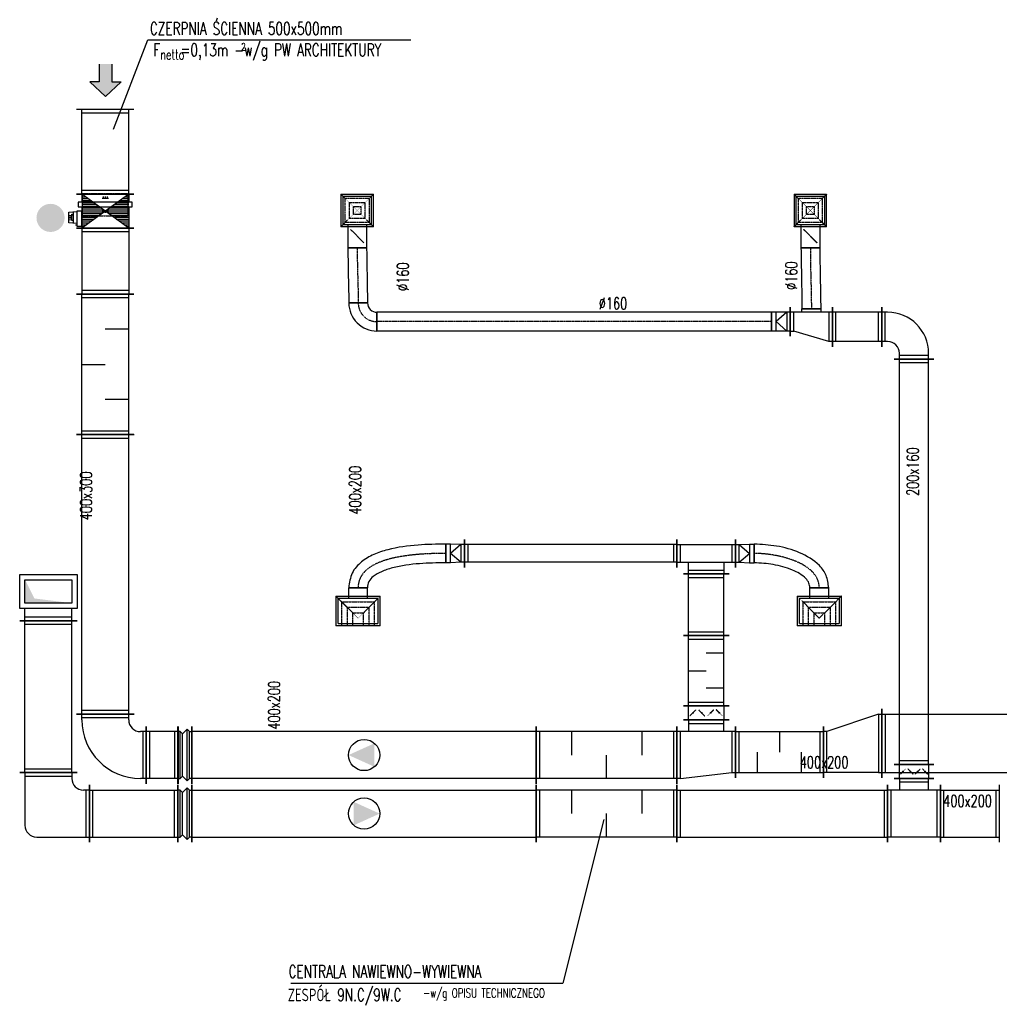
# Model space of a CAD drawing. Extents: x -7228 to 74941, y -112898 to 85621.
# Tile 191 of 256: x 20888 to 21724, y 38744 to 39585. Entities that reach past the tile are written whole.
import ezdxf

# ---------------------------------------------------------------- set-up
doc = ezdxf.new("R2010")
doc.units = 0
doc.linetypes.add('DASHDOT', pattern=[1, 0.5, -0.25, 0, -0.25])
doc.linetypes.add('DASHED', pattern=[0.75, 0.5, -0.25])
doc.layers.get('0').update_dxf_attribs({"color": 101, "linetype": 'CONTINUOUS'})
for name, color, linetype in [('BB-went-opis', 8, 'CONTINUOUS'), ('E35', 6, 'CONTINUOUS'), ('FLUID-N.7C', 7, 'CONTINUOUS'), ('FLUID-N7C', 7, 'CONTINUOUS'), ('FLUID-N7C-SYM', 7, 'CONTINUOUS'), ('FLUID-W.7C', 7, 'CONTINUOUS'), ('FLUID-W7C', 7, 'CONTINUOUS'), ('FLUID-W7C-SYM', 7, 'CONTINUOUS'), ('m-went-klapy', 2, 'CONTINUOUS'), ('m-went-nawiew', 152, 'CONTINUOUS'), ('m-went-odnośniki', 255, 'CONTINUOUS'), ('m-went-opis', 86, 'CONTINUOUS')]:
    doc.layers.add(name, color=color, linetype=linetype)
doc.styles.add('tab-bud$0$ROMANS', font='romans', dxfattribs={"width": 0.7})
doc.linetypes.add('ZIGZAG', pattern='A,0.00254,-5.08,[131,ltypeshp.shx,S=5.08,R=0,X=-5.08,Y=0],-10.16,[131,ltypeshp.shx,S=5.08,R=180,X=5.08,Y=0],-5.08', length=20.32254)

# ---------------------------------------------------------------- blocks, each defined once
blk = doc.blocks.new('*U7156')
at = {"color": 1, "linetype": 'Continuous', "lineweight": -2}
for p, q in [((-600, -245), (-600, 245)), ((600, 245), (600, -245))]:
    blk.add_line(p, q, dxfattribs=at)
at = {"color": 0, "linetype": 'ByBlock', "lineweight": -2}
for p, q in [((-600, 200), (600, 200)), ((-600, -200), (600, -200))]:
    blk.add_line(p, q, dxfattribs=at)
at = {"color": 4, "linetype": 'Continuous'}
for p, q in [((-570, -200), (-570, 200)), ((0, 200), (0, 0)), ((570, 200), (570, -200)), ((-300, -200), (-300, 0)), ((300, -200), (300, 0))]:
    blk.add_line(p, q, dxfattribs=at)
blk = doc.blocks.new('*U7621')
at = {"color": 1, "linetype": 'Continuous', "lineweight": -2}
for p, q in [((-250, -245), (-250, 195)), ((250, 245), (250, -245)), ((195, -300), (-195, -300))]:
    blk.add_line(p, q, dxfattribs=at)
at = {"color": 0, "linetype": 'ByBlock', "lineweight": -2}
for p, q in [((220, 200), (-220, 150)), ((220, 200), (250, 200)), ((-220, 150), (-250, 150)), ((-250, -200), (250, -200)), ((-150, -200), (-150, -300)), ((150, -300), (150, -200))]:
    blk.add_line(p, q, dxfattribs=at)
at = {"color": 4, "linetype": 'Continuous'}
for p, q in [((220, 200), (220, -200)), ((-220, -200), (-220, 150)), ((150, -270), (-150, -270))]:
    blk.add_line(p, q, dxfattribs=at)
blk = doc.blocks.new('*U7614')
at = {"color": 1, "linetype": 'Continuous', "lineweight": -2}
for p, q in [((-60, -195), (-60, 195)), ((60, 195), (60, -195))]:
    blk.add_line(p, q, dxfattribs=at)
at = {"color": 0, "linetype": 'ByBlock', "lineweight": -2}
for p, q in [((-60, 150), (60, 150)), ((60, -150), (-60, -150))]:
    blk.add_line(p, q, dxfattribs=at)
at = {"color": 4, "linetype": 'DASHED'}
for p, q in [((0, 112.5), (-26.5, 139)), ((0, 112.5), (26.5, 86)), ((0, 37.5), (-26.5, 11)), ((0, 37.5), (26.5, 64)), ((0, -37.5), (-26.5, -11)), ((0, -37.5), (26.5, -64)), ((0, -112.5), (-26.5, -139)), ((0, -112.5), (26.5, -86))]:
    blk.add_line(p, q, dxfattribs=at)
at = {"color": 4, "linetype": 'Continuous'}
for points in [[(-4, 112.5, 8, 8, 1), (4, 112.5, 8, 8, 1)], [(-4, 37.5, 8, 8, 1), (4, 37.5, 8, 8, 1)], [(-4, -37.5, 8, 8, 1), (4, -37.5, 8, 8, 1)], [(-4, -112.5, 8, 8, 1), (4, -112.5, 8, 8, 1)]]:
    blk.add_lwpolyline(points, format="xyseb", close=True, dxfattribs=at)
blk = doc.blocks.new('*U7616')
at = {"color": 1, "linetype": 'Continuous', "lineweight": -2}
for p, q in [((-250, -120), (-250, 120)), ((250, 120), (250, -120)), ((195, -175), (-195, -175))]:
    blk.add_line(p, q, dxfattribs=at)
at = {"color": 0, "linetype": 'ByBlock', "lineweight": -2}
for p, q in [((-250, 75), (250, 75)), ((-250, -75), (250, -75)), ((-150, -175), (-150, -75)), ((150, -75), (150, -175))]:
    blk.add_line(p, q, dxfattribs=at)
at = {"color": 4, "linetype": 'Continuous'}
for p, q in [((-220, -75), (-220, 75)), ((220, 75), (220, -75)), ((150, -145), (-150, -145))]:
    blk.add_line(p, q, dxfattribs=at)
blk = doc.blocks.new('*U7157')
at = {"color": 1, "linetype": 'Continuous', "lineweight": -2}
for p, q in [((-906.5, -120), (-906.5, 120)), ((906.5, 120), (906.5, -120))]:
    blk.add_line(p, q, dxfattribs=at)
at = {"color": 0, "linetype": 'ByBlock', "lineweight": -2}
for p, q in [((-906.5, 75), (906.5, 75)), ((-906.5, -75), (906.5, -75))]:
    blk.add_line(p, q, dxfattribs=at)
at = {"color": 4, "linetype": 'Continuous'}
for p, q in [((-876.5, -75), (-876.5, 75)), ((876.5, 75), (876.5, -75))]:
    blk.add_line(p, q, dxfattribs=at)
blk = doc.blocks.new('*U7158')
at = {"color": 1, "linetype": 'Continuous', "lineweight": -2}
for p, q in [((-80, -120), (-80, 120)), ((80, 80), (80, -80))]:
    blk.add_line(p, q, dxfattribs=at)
at = {"color": 0, "linetype": 'ByBlock', "lineweight": -2}
for p, q in [((-80, 75), (-50, 75)), ((-50, 75), (40, 80)), ((40, 80), (80, 80)), ((-80, -75), (-50, -75)), ((-50, -75), (40, -80)), ((40, -80), (80, -80))]:
    blk.add_line(p, q, dxfattribs=at)
at = {"color": 4, "linetype": 'Continuous'}
for p, q in [((-50, -75), (-50, 75)), ((-50, 75), (40, 0)), ((-50, -75), (40, 0)), ((40, 80), (40, -80))]:
    blk.add_line(p, q, dxfattribs=at)
blk = doc.blocks.new('*U7159')
at = {"color": 1, "linetype": 'Continuous', "lineweight": -2}
for p, q in [((-80, -120), (-80, 120)), ((80, 80), (80, -80))]:
    blk.add_line(p, q, dxfattribs=at)
at = {"color": 0, "linetype": 'ByBlock', "lineweight": -2}
for p, q in [((-80, 75), (-50, 75)), ((-50, 75), (40, 80)), ((40, 80), (80, 80)), ((-80, -75), (-50, -75)), ((-50, -75), (40, -80)), ((40, -80), (80, -80))]:
    blk.add_line(p, q, dxfattribs=at)
at = {"color": 4, "linetype": 'Continuous'}
for p, q in [((-50, -75), (-50, 75)), ((-50, 75), (40, 0)), ((-50, -75), (40, 0)), ((40, 80), (40, -80))]:
    blk.add_line(p, q, dxfattribs=at)
blk = doc.blocks.new('*U7601')
at = {"color": 4, "linetype": 'Continuous'}
for p, q in [((-188.5, 126), (-188.5, -126)), ((-188.5, 126), (188.5, 126)), ((188.5, -126), (188.5, 126)), ((188.5, -126), (-188.5, -126))]:
    blk.add_line(p, q, dxfattribs=at)
at = {"color": 0, "linetype": 'ByBlock', "lineweight": -2}
for p, q in [((-170, -107.5), (-170, 107.5)), ((170, 107.5), (-170, 107.5)), ((170, 107.5), (170, -107.5)), ((-170, -107.5), (170, -107.5)), ((-80, -107.5), (-80, -197.5)), ((80, -107.5), (80, -197.5))]:
    blk.add_line(p, q, dxfattribs=at)
at = {"color": 4, "linetype": 'DASHED'}
for p, q in [((-141.375, 126), (-141.375, -78.875)), ((-94.25, 126), (-94.25, -31.75)), ((-47.125, 126), (-47.125, 15.375)), ((47.125, 15.375), (47.125, 126)), ((94.25, -31.75), (94.25, 126)), ((141.375, -78.875), (141.375, 126)), ((-188.5, -126), (0, 62.5)), ((47.125, 15.375), (-47.125, 15.375)), ((188.5, -126), (0, 62.5)), ((141.375, -78.875), (-141.375, -78.875)), ((94.25, -31.75), (-94.25, -31.75))]:
    blk.add_line(p, q, dxfattribs=at)
at = {"color": 1, "linetype": 'Continuous', "lineweight": -2}
blk.add_line((80, -197.5), (-80, -197.5), dxfattribs=at)
blk = doc.blocks.new('*U7160')
at = {"color": 1, "linetype": 'Continuous', "lineweight": -2}
for p, q in [((0, -80), (0, 80)), ((635.3, -293.8), (475.3, -293.8))]:
    blk.add_line(p, q, dxfattribs=at)
at = {"color": 1, "linetype": 'ZIGZAG', "lineweight": -2, "ltscale": 0.4}
for points in [[(635.3, -293.8), (613.2, -188.8), (555.9, -104.3), (387.2, 5.4), (189.4, 62.3), (0, 80)], [(475.3, -293.8), (466.9, -253.4), (440.2, -214.8), (325.2, -142.1), (160.9, -95.2), (0, -80)]]:
    blk.add_spline(points, degree=3, dxfattribs=at)
at = {"layer": 'FLUID-W7C-SYM', "color": 2, "linetype": 'DASHDOT', "start_tangent": (0, 1), "end_tangent": (-1, 0)}
blk.add_spline([(555.3, -293.8), (0, 0)], degree=3, dxfattribs=at)
blk = doc.blocks.new('*U7602')
at = {"color": 4, "linetype": 'Continuous'}
for p, q in [((-188.5, 126), (-188.5, -126)), ((-188.5, 126), (188.5, 126)), ((188.5, -126), (188.5, 126)), ((188.5, -126), (-188.5, -126))]:
    blk.add_line(p, q, dxfattribs=at)
at = {"color": 0, "linetype": 'ByBlock', "lineweight": -2}
for p, q in [((-170, -107.5), (-170, 107.5)), ((170, 107.5), (-170, 107.5)), ((170, 107.5), (170, -107.5)), ((-170, -107.5), (170, -107.5)), ((-80, -107.5), (-80, -197.5)), ((80, -107.5), (80, -197.5))]:
    blk.add_line(p, q, dxfattribs=at)
at = {"color": 4, "linetype": 'DASHED'}
for p, q in [((-141.375, 126), (-141.375, -78.875)), ((-94.25, 126), (-94.25, -31.75)), ((-47.125, 126), (-47.125, 15.375)), ((47.125, 15.375), (47.125, 126)), ((94.25, -31.75), (94.25, 126)), ((141.375, -78.875), (141.375, 126)), ((-188.5, -126), (0, 62.5)), ((47.125, 15.375), (-47.125, 15.375)), ((188.5, -126), (0, 62.5)), ((141.375, -78.875), (-141.375, -78.875)), ((94.25, -31.75), (-94.25, -31.75))]:
    blk.add_line(p, q, dxfattribs=at)
at = {"color": 1, "linetype": 'Continuous', "lineweight": -2}
blk.add_line((80, -197.5), (-80, -197.5), dxfattribs=at)
blk = doc.blocks.new('*U7161')
at = {"color": 1, "linetype": 'Continuous', "lineweight": -2}
for p, q in [((748.5, 373.8), (748.5, 213.8)), ((80, 0), (-80, 0))]:
    blk.add_line(p, q, dxfattribs=at)
at = {"color": 1, "linetype": 'ZIGZAG', "lineweight": -2, "ltscale": 0.4}
for points in [[(748.5, 373.8), (512.1, 365.4), (253.6, 324.9), (133.7, 283.9), (28.7, 221), (-49.9, 126.4), (-80, 0)], [(748.5, 213.8), (524.8, 205.9), (293.9, 170), (198.6, 137.6), (129.8, 97), (92.2, 52.8), (80, 0)]]:
    blk.add_spline(points, degree=3, dxfattribs=at)
at = {"layer": 'FLUID-W7C-SYM', "color": 2, "linetype": 'DASHDOT', "start_tangent": (-1, 0), "end_tangent": (0, -1)}
blk.add_spline([(748.5, 293.8), (0, 0)], degree=3, dxfattribs=at)
blk = doc.blocks.new('*U6551')
at = {"color": 5, "linetype": 'Continuous', "lineweight": -2}
for p, q in [((-600, -245), (-600, 245)), ((600, 245), (600, -245))]:
    blk.add_line(p, q, dxfattribs=at)
at = {"color": 0, "linetype": 'ByBlock', "lineweight": -2}
for p, q in [((-600, 200), (600, 200)), ((-600, -200), (600, -200))]:
    blk.add_line(p, q, dxfattribs=at)
at = {"color": 4, "linetype": 'Continuous'}
for p, q in [((-570, -200), (-570, 200)), ((0, 200), (0, 0)), ((570, 200), (570, -200)), ((-300, -200), (-300, 0)), ((300, -200), (300, 0))]:
    blk.add_line(p, q, dxfattribs=at)
blk = doc.blocks.new('*U6552')
at = {"color": 5, "linetype": 'Continuous', "lineweight": -2}
for p, q in [((-899.5, -245), (-899.5, 245)), ((899.5, 245), (899.5, -245))]:
    blk.add_line(p, q, dxfattribs=at)
at = {"color": 0, "linetype": 'ByBlock', "lineweight": -2}
for p, q in [((-899.5, 200), (899.5, 200)), ((-899.5, -200), (899.5, -200))]:
    blk.add_line(p, q, dxfattribs=at)
at = {"color": 4, "linetype": 'Continuous'}
for p, q in [((-869.5, -200), (-869.5, 200)), ((869.5, 200), (869.5, -200))]:
    blk.add_line(p, q, dxfattribs=at)
blk = doc.blocks.new('*U6553')
at = {"color": 5, "linetype": 'Continuous', "lineweight": -2}
for p, q in [((-225, -245), (-225, 245)), ((225, 245), (225, -245)), ((170, -300), (-170, -300))]:
    blk.add_line(p, q, dxfattribs=at)
at = {"color": 0, "linetype": 'ByBlock', "lineweight": -2}
for p, q in [((-225, 200), (225, 200)), ((-225, -200), (225, -200)), ((-125, -200), (-125, -300)), ((125, -300), (125, -200))]:
    blk.add_line(p, q, dxfattribs=at)
at = {"color": 4, "linetype": 'Continuous'}
for p, q in [((-195, -200), (-195, 200)), ((195, 200), (195, -200)), ((125, -270), (-125, -270))]:
    blk.add_line(p, q, dxfattribs=at)
blk = doc.blocks.new('*U6554')
at = {"color": 5, "linetype": 'Continuous', "lineweight": -2}
for p, q in [((-251.5, -245), (-251.5, 245)), ((251.5, 245), (251.5, -245))]:
    blk.add_line(p, q, dxfattribs=at)
at = {"color": 0, "linetype": 'ByBlock', "lineweight": -2}
for p, q in [((-251.5, 200), (251.5, 200)), ((-251.5, -200), (251.5, -200))]:
    blk.add_line(p, q, dxfattribs=at)
at = {"color": 4, "linetype": 'Continuous'}
for p, q in [((-221.5, -200), (-221.5, 200)), ((221.5, 200), (221.5, -200))]:
    blk.add_line(p, q, dxfattribs=at)
blk = doc.blocks.new('*U6555')
at = {"color": 5, "linetype": 'Continuous', "lineweight": -2}
for p, q in [((-60, -170), (-60, 170)), ((60, 170), (60, -170))]:
    blk.add_line(p, q, dxfattribs=at)
at = {"color": 0, "linetype": 'ByBlock', "lineweight": -2}
for p, q in [((-60, 125), (60, 125)), ((60, -125), (-60, -125))]:
    blk.add_line(p, q, dxfattribs=at)
at = {"color": 4, "linetype": 'DASHED'}
for p, q in [((0, 93.8), (-22.1, 115.8)), ((0, 93.8), (22.1, 71.7)), ((0, 31.2), (-22.1, 9.2)), ((0, 31.2), (22.1, 53.3)), ((0, -31.2), (-22.1, -9.2)), ((0, -31.2), (22.1, -53.3)), ((0, -93.8), (22.1, -71.7)), ((0, -93.8), (-22.1, -115.8))]:
    blk.add_line(p, q, dxfattribs=at)
at = {"color": 4, "linetype": 'Continuous'}
for points in [[(-4, 93.8, 8, 8, 1), (4, 93.8, 8, 8, 1)], [(-4, 31.2, 8, 8, 1), (4, 31.2, 8, 8, 1)], [(-4, -31.2, 8, 8, 1), (4, -31.2, 8, 8, 1)], [(-4, -93.8, 8, 8, 1), (4, -93.8, 8, 8, 1)]]:
    blk.add_lwpolyline(points, format="xyseb", close=True, dxfattribs=at)
blk = doc.blocks.new('*U6556')
at = {"color": 5, "linetype": 'Continuous', "lineweight": -2}
for p, q in [((-1730.5, -170), (-1730.5, 170)), ((1730.5, 170), (1730.5, -170))]:
    blk.add_line(p, q, dxfattribs=at)
at = {"color": 0, "linetype": 'ByBlock', "lineweight": -2}
for p, q in [((-1730.5, 125), (1730.5, 125)), ((-1730.5, -125), (1730.5, -125))]:
    blk.add_line(p, q, dxfattribs=at)
at = {"color": 4, "linetype": 'Continuous'}
for p, q in [((-1700.5, -125), (-1700.5, 125)), ((1700.5, 125), (1700.5, -125))]:
    blk.add_line(p, q, dxfattribs=at)
blk = doc.blocks.new('*U6557')
at = {"color": 5, "linetype": 'Continuous', "lineweight": -2}
for p, q in [((-225, -120), (-225, 220)), ((220, -225), (-120, -225))]:
    blk.add_line(p, q, dxfattribs=at)
at = {"color": 0, "linetype": 'ByBlock', "lineweight": -2}
for p, q in [((-175, 175), (-225, 175)), ((-175, -75), (-225, -75)), ((-75, -225), (-75, -175)), ((175, -225), (175, -175))]:
    blk.add_line(p, q, dxfattribs=at)
at = {"color": 4, "linetype": 'Continuous'}
for p, q in [((-195, -75), (-195, 175)), ((175, -195), (-75, -195))]:
    blk.add_line(p, q, dxfattribs=at)
at = {"color": 0, "linetype": 'ByBlock', "lineweight": -2}
for radius in [350, 100]:
    blk.add_arc((-175, -175), radius, 0, 90, dxfattribs=at)
blk = doc.blocks.new('*U6558')
at = {"color": 5, "linetype": 'Continuous', "lineweight": -2}
for p, q in [((-210.5, -170), (-210.5, 170)), ((210.5, 170), (210.5, -170))]:
    blk.add_line(p, q, dxfattribs=at)
at = {"color": 0, "linetype": 'ByBlock', "lineweight": -2}
for p, q in [((-210.5, 125), (210.5, 125)), ((-210.5, -125), (210.5, -125))]:
    blk.add_line(p, q, dxfattribs=at)
at = {"color": 4, "linetype": 'Continuous'}
for p, q in [((-180.5, -125), (-180.5, 125)), ((180.5, 125), (180.5, -125))]:
    blk.add_line(p, q, dxfattribs=at)
blk = doc.blocks.new('*U6559')
at = {"color": 5, "linetype": 'Continuous', "lineweight": -2}
for p, q in [((-180, -170), (-180, 170)), ((180, 80), (180, -170)), ((80, -155), (-80, -155))]:
    blk.add_line(p, q, dxfattribs=at)
at = {"color": 0, "linetype": 'ByBlock', "lineweight": -2}
for p, q in [((-180, 125), (-150, 125)), ((-150, 125), (150, 35)), ((180, 35), (150, 35)), ((-180, -125), (180, -125)), ((-80, -155), (-80, -125)), ((80, -125), (80, -155))]:
    blk.add_line(p, q, dxfattribs=at)
at = {"color": 4, "linetype": 'Continuous'}
for p, q in [((-150, -125), (-150, 125)), ((150, 35), (150, -125))]:
    blk.add_line(p, q, dxfattribs=at)
blk = doc.blocks.new('*U6560')
at = {"color": 5, "linetype": 'Continuous', "lineweight": -2}
for p, q in [((-80, -125), (-80, 125)), ((80, 80), (80, -80))]:
    blk.add_line(p, q, dxfattribs=at)
at = {"color": 0, "linetype": 'ByBlock', "lineweight": -2}
for p, q in [((-80, 80), (-50, 80)), ((-50, 80), (40, 80)), ((40, 80), (80, 80)), ((-80, -80), (-50, -80)), ((-50, -80), (40, -80)), ((40, -80), (80, -80))]:
    blk.add_line(p, q, dxfattribs=at)
at = {"color": 4, "linetype": 'Continuous'}
for p, q in [((-50, -80), (-50, 80)), ((-50, 80), (40, 0)), ((-50, -80), (40, 0)), ((40, 80), (40, -80))]:
    blk.add_line(p, q, dxfattribs=at)
blk = doc.blocks.new('*U6561')
at = {"color": 5, "linetype": 'Continuous', "lineweight": -2}
for p, q in [((-1684, -80), (-1684, 80)), ((1684, 80), (1684, -80))]:
    blk.add_line(p, q, dxfattribs=at)
at = {"color": 0, "linetype": 'ByBlock', "lineweight": -2}
for p, q in [((-1684, 80), (1684, 80)), ((-1684, -80), (1684, -80))]:
    blk.add_line(p, q, dxfattribs=at)
at = {"layer": 'FLUID-N7C-SYM', "color": 2, "linetype": 'DASHDOT'}
blk.add_line((-1684, 0), (1684, 0), dxfattribs=at)
blk = doc.blocks.new('*U6562')
at = {"color": 5, "linetype": 'Continuous', "lineweight": -2}
for p, q in [((120, 120), (120, -40)), ((40, -120), (-120, -120))]:
    blk.add_line(p, q, dxfattribs=at)
at = {"color": 0, "linetype": 'ByBlock', "lineweight": -2}
for radius in [240, 80]:
    blk.add_arc((120, -120), radius, 90, 180, dxfattribs=at)
at = {"layer": 'FLUID-N7C-SYM', "color": 2, "linetype": 'DASHDOT'}
blk.add_arc((120, -120), 160, 90, 180, dxfattribs=at)
blk = doc.blocks.new('*U6563')
at = {"color": 4, "linetype": 'Continuous'}
for p, q in [((-138.5, 138.5), (138.5, 138.5)), ((-138.5, 138.5), (-138.5, -138.5)), ((138.5, -138.5), (138.5, 138.5)), ((138.5, -138.5), (-138.5, -138.5))]:
    blk.add_line(p, q, dxfattribs=at)
at = {"color": 4, "linetype": 'DASHED'}
for p, q in [((-138.5, 138.5), (0, 0)), ((-103.9, 103.9), (103.9, 103.9)), ((-103.9, 103.9), (-103.9, -103.9)), ((138.5, 138.5), (0, 0)), ((103.9, -103.9), (103.9, 103.9)), ((-138.5, -138.5), (0, 0)), ((-69.2, 69.2), (69.2, 69.2)), ((-69.2, 69.2), (-69.2, -69.2)), ((-34.6, 34.6), (34.6, 34.6)), ((-34.6, 34.6), (-34.6, -34.6)), ((138.5, -138.5), (0, 0)), ((34.6, -34.6), (34.6, 34.6)), ((69.2, -69.2), (69.2, 69.2)), ((69.2, -69.2), (-69.2, -69.2)), ((34.6, -34.6), (-34.6, -34.6)), ((103.9, -103.9), (-103.9, -103.9)), ((0, -219), (-56.6, -162.4)), ((0, -219), (56.6, -275.6))]:
    blk.add_line(p, q, dxfattribs=at)
at = {"color": 0, "linetype": 'ByBlock', "lineweight": -2}
for p, q in [((-120, -120), (-120, 120)), ((120, 120), (-120, 120)), ((120, 120), (120, -120)), ((-120, -120), (120, -120)), ((-80, -120), (-80, -318)), ((80, -120), (80, -318))]:
    blk.add_line(p, q, dxfattribs=at)
at = {"color": 5, "linetype": 'Continuous', "lineweight": -2}
blk.add_line((80, -318), (-80, -318), dxfattribs=at)
at = {"color": 4, "linetype": 'Continuous'}
blk.add_lwpolyline([(-2.5, -219, 5, 5, 1), (2.5, -219, 5, 5, 1)], format="xyseb", close=True, dxfattribs=at)
blk = doc.blocks.new('*U6564')
at = {"color": 5, "linetype": 'Continuous', "lineweight": -2}
for p, q in [((-88.8, 521.2), (71.2, 521.2)), ((80, 0), (-80, 0))]:
    blk.add_line(p, q, dxfattribs=at)
at = {"color": 5, "linetype": 'ZIGZAG', "lineweight": -2, "ltscale": 0.4}
for points in [[(-88.8, 521.2), (-80, 0)], [(71.2, 521.2), (80, 0)]]:
    blk.add_spline(points, degree=3, dxfattribs=at)
at = {"layer": 'FLUID-N7C-SYM', "color": 2, "linetype": 'DASHDOT', "start_tangent": (0, -1), "end_tangent": (0, -1)}
blk.add_spline([(-8.8, 521.2), (0, 0)], degree=3, dxfattribs=at)
blk = doc.blocks.new('*U6565')
at = {"color": 4, "linetype": 'Continuous'}
for p, q in [((-138.5, 138.5), (138.5, 138.5)), ((-138.5, 138.5), (-138.5, -138.5)), ((138.5, -138.5), (138.5, 138.5)), ((138.5, -138.5), (-138.5, -138.5))]:
    blk.add_line(p, q, dxfattribs=at)
at = {"color": 4, "linetype": 'DASHED'}
for p, q in [((-138.5, 138.5), (0, 0)), ((-103.9, 103.9), (103.9, 103.9)), ((-103.9, 103.9), (-103.9, -103.9)), ((138.5, 138.5), (0, 0)), ((103.9, -103.9), (103.9, 103.9)), ((-138.5, -138.5), (0, 0)), ((-69.2, 69.2), (69.2, 69.2)), ((-69.2, 69.2), (-69.2, -69.2)), ((-34.6, 34.6), (34.6, 34.6)), ((-34.6, 34.6), (-34.6, -34.6)), ((138.5, -138.5), (0, 0)), ((34.6, -34.6), (34.6, 34.6)), ((69.2, -69.2), (69.2, 69.2)), ((69.2, -69.2), (-69.2, -69.2)), ((34.6, -34.6), (-34.6, -34.6)), ((103.9, -103.9), (-103.9, -103.9)), ((0, -219), (-56.6, -162.4)), ((0, -219), (56.6, -275.6))]:
    blk.add_line(p, q, dxfattribs=at)
at = {"color": 0, "linetype": 'ByBlock', "lineweight": -2}
for p, q in [((-120, -120), (-120, 120)), ((120, 120), (-120, 120)), ((120, 120), (120, -120)), ((-120, -120), (120, -120)), ((-80, -120), (-80, -318)), ((80, -120), (80, -318))]:
    blk.add_line(p, q, dxfattribs=at)
at = {"color": 5, "linetype": 'Continuous', "lineweight": -2}
blk.add_line((80, -318), (-80, -318), dxfattribs=at)
at = {"color": 4, "linetype": 'Continuous'}
blk.add_lwpolyline([(-2.5, -219, 5, 5, 1), (2.5, -219, 5, 5, 1)], format="xyseb", close=True, dxfattribs=at)
blk = doc.blocks.new('*U6566')
at = {"color": 5, "linetype": 'Continuous', "lineweight": -2}
for p, q in [((-88.7, 471.2), (71.3, 471.2)), ((80, 0), (-80, 0))]:
    blk.add_line(p, q, dxfattribs=at)
at = {"color": 5, "linetype": 'ZIGZAG', "lineweight": -2, "ltscale": 0.4}
for points in [[(-88.7, 471.2), (-80, 0)], [(71.3, 471.2), (80, 0)]]:
    blk.add_spline(points, degree=3, dxfattribs=at)
at = {"layer": 'FLUID-N7C-SYM', "color": 2, "linetype": 'DASHDOT', "start_tangent": (0, -1), "end_tangent": (0, -1)}
blk.add_spline([(-8.7, 471.2), (0, 0)], degree=3, dxfattribs=at)
blk = doc.blocks.new('*U7174')
at = {"color": 1, "linetype": 'Continuous', "lineweight": -2}
for p, q in [((-1470, -245), (-1470, 245)), ((1470, 245), (1470, -245))]:
    blk.add_line(p, q, dxfattribs=at)
at = {"color": 0, "linetype": 'ByBlock', "lineweight": -2}
for p, q in [((-1470, 200), (1470, 200)), ((-1470, -200), (1470, -200))]:
    blk.add_line(p, q, dxfattribs=at)
at = {"color": 4, "linetype": 'Continuous'}
blk.add_circle((0, 0), 133.3, dxfattribs=at)
blk.add_solid([(-88.2, 100), (133.3, 0), (-88.2, -100)], dxfattribs=at)
blk = doc.blocks.new('*U6590')
at = {"color": 5, "linetype": 'Continuous', "lineweight": -2}
for p, q in [((-1470, -245), (-1470, 245)), ((1470, 245), (1470, -245))]:
    blk.add_line(p, q, dxfattribs=at)
at = {"color": 0, "linetype": 'ByBlock', "lineweight": -2}
for p, q in [((-1470, 200), (1470, 200)), ((-1470, -200), (1470, -200))]:
    blk.add_line(p, q, dxfattribs=at)
at = {"color": 4, "linetype": 'Continuous'}
blk.add_circle((0, 0), 133.3, dxfattribs=at)
blk.add_solid([(-88.2, 100), (133.3, 0), (-88.2, -100)], dxfattribs=at)
blk = doc.blocks.new('*U6431')
at = {"color": 5, "linetype": 'Continuous', "lineweight": -2}
for p, q in [((-135.5, -245), (-135.5, 245)), ((135.5, 245), (135.5, -245))]:
    blk.add_line(p, q, dxfattribs=at)
at = {"color": 0, "linetype": 'ByBlock', "lineweight": -2}
for p, q in [((-135.5, 200), (135.5, 200)), ((-135.5, -200), (135.5, -200))]:
    blk.add_line(p, q, dxfattribs=at)
at = {"color": 4, "linetype": 'Continuous'}
for p, q in [((-105.5, -200), (-105.5, 200)), ((105.5, 200), (105.5, -200))]:
    blk.add_line(p, q, dxfattribs=at)
blk = doc.blocks.new('*U6432')
at = {"color": 5, "linetype": 'Continuous', "lineweight": -2}
for p, q in [((300, 295), (300, -195)), ((195, -300), (-295, -300))]:
    blk.add_line(p, q, dxfattribs=at)
at = {"color": 0, "linetype": 'ByBlock', "lineweight": -2}
for p, q in [((250, 250), (300, 250)), ((250, -150), (300, -150)), ((-250, -300), (-250, -250)), ((150, -300), (150, -250))]:
    blk.add_line(p, q, dxfattribs=at)
at = {"color": 4, "linetype": 'Continuous'}
for p, q in [((270, 250), (270, -150)), ((150, -270), (-250, -270))]:
    blk.add_line(p, q, dxfattribs=at)
at = {"color": 0, "linetype": 'ByBlock', "lineweight": -2}
for radius in [500, 100]:
    blk.add_arc((250, -250), radius, 90, 180, dxfattribs=at)
blk = doc.blocks.new('*U6433')
at = {"color": 5, "linetype": 'Continuous', "lineweight": -2}
for p, q in [((-1193, -245), (-1193, 245)), ((1193, 245), (1193, -245))]:
    blk.add_line(p, q, dxfattribs=at)
at = {"color": 0, "linetype": 'ByBlock', "lineweight": -2}
for p, q in [((-1193, 200), (1193, 200)), ((-1193, -200), (1193, -200))]:
    blk.add_line(p, q, dxfattribs=at)
at = {"color": 4, "linetype": 'Continuous'}
for p, q in [((-1163, -200), (-1163, 200)), ((1163, 200), (1163, -200))]:
    blk.add_line(p, q, dxfattribs=at)
blk = doc.blocks.new('*U6434')
at = {"color": 5, "linetype": 'Continuous', "lineweight": -2}
for p, q in [((-600, -245), (-600, 245)), ((600, 245), (600, -245))]:
    blk.add_line(p, q, dxfattribs=at)
at = {"color": 0, "linetype": 'ByBlock', "lineweight": -2}
for p, q in [((-600, 200), (600, 200)), ((-600, -200), (600, -200))]:
    blk.add_line(p, q, dxfattribs=at)
at = {"color": 4, "linetype": 'Continuous'}
for p, q in [((-570, -200), (-570, 200)), ((0, 200), (0, 0)), ((570, 200), (570, -200)), ((-300, -200), (-300, 0)), ((300, -200), (300, 0))]:
    blk.add_line(p, q, dxfattribs=at)
blk = doc.blocks.new('*U6435')
at = {"color": 5, "linetype": 'Continuous', "lineweight": -2}
for p, q in [((-362.5, -245), (-362.5, 245)), ((362.5, 245), (362.5, -245))]:
    blk.add_line(p, q, dxfattribs=at)
at = {"color": 0, "linetype": 'ByBlock', "lineweight": -2}
for p, q in [((-362.5, 200), (362.5, 200)), ((-362.5, -200), (362.5, -200))]:
    blk.add_line(p, q, dxfattribs=at)
at = {"color": 4, "linetype": 'Continuous'}
for p, q in [((-332.5, -200), (-332.5, 200)), ((332.5, 200), (332.5, -200))]:
    blk.add_line(p, q, dxfattribs=at)
blk = doc.blocks.new('*U6436')
at = {"linetype": 'Continuous'}
h = blk.add_hatch(dxfattribs=at)
h.set_pattern_fill('LINE', color=4, scale=5, angle=90, style=0)
h.paths.add_polyline_path([(-145, -200), (145, -200), (-145, 200), (145, 200)])
at = {"color": 4, "linetype": 'DASHED'}
for p, q in [((40.5, 195.5), (-150.5, 195.5)), ((-150.5, -195.5), (-150.5, 195.5)), ((40.5, -195.5), (40.5, 195.5)), ((40.5, -195.5), (-150.5, -195.5))]:
    blk.add_line(p, q, dxfattribs=at)
at = {"color": 5, "linetype": 'Continuous', "lineweight": -2}
for p, q in [((-145, -245), (-145, 245)), ((145, 245), (145, -245)), ((-110, 18), (-126.028, 18)), ((-110, 1), (-126.028, 1)), ((-110, 18), (-114.916, 22.916)), ((-110, 18), (-114.916, 13.084)), ((-110, 1), (-114.916, 5.916)), ((-110, 1), (-114.916, -3.916)), ((-110, -26.5), (-110, 26.776)), ((0, 26.5), (0, -26.776)), ((0, 16), (4.916, 20.916)), ((0, 16), (16.028, 16)), ((0, 16), (4.916, 11.084)), ((0, -1), (4.916, 3.916)), ((-110, -16), (-126.028, -16)), ((-110, -16), (-114.916, -11.084)), ((-110, -16), (-114.916, -20.916)), ((0, -1), (16.028, -1)), ((0, -1), (4.916, -5.916)), ((0, -18), (4.916, -13.084)), ((0, -18), (16.028, -18)), ((0, -18), (4.916, -22.916))]:
    blk.add_line(p, q, dxfattribs=at)
at = {"color": 4, "linetype": 'Continuous'}
for p, q in [((-145, 200), (145, -200)), ((145, 200), (-145, -200)), ((127.5, -200), (1.5, -200)), ((1.5, -200), (1.5, -243)), ((1.5, -243), (127.5, -243)), ((10.5, -310), (4.5, -243)), ((105.5, -243), (99.5, -310)), ((117.5, -252), (117.5, -243)), ((119.5, -252), (117.5, -252)), ((119.5, -243), (119.5, -252)), ((127.5, -243), (127.5, -200)), ((103.082, -270), (6.918, -270)), ((99.5, -310), (10.5, -310)), ((25.079, -285.5), (25.079, -282.5)), ((25.079, -282.5), (31, -282.5)), ((79, -285.5), (25.079, -285.5)), ((31, -282.5), (31, -270)), ((34.979, -310), (38.326, -285.5)), ((48.5, -302), (48.5, -285.5)), ((61.5, -302), (48.5, -302)), ((61.5, -285.5), (61.5, -302)), ((75.021, -310), (71.674, -285.5)), ((79, -270), (79, -285.5))]:
    blk.add_line(p, q, dxfattribs=at)
at = {"color": 0, "linetype": 'ByBlock', "lineweight": -2}
for p, q in [((-145, 200), (-75, 200)), ((-35, 230), (-75, 230)), ((-75, 230), (-75, -230)), ((-35, -230), (-35, 230)), ((-35, 200), (145, 200)), ((-145, -200), (-75, -200)), ((-75, -230), (-35, -230)), ((-35, -200), (145, -200))]:
    blk.add_line(p, q, dxfattribs=at)
blk = doc.blocks.new('*U6437')
at = {"color": 5, "linetype": 'Continuous', "lineweight": -2}
for p, q in [((-282, -245), (-282, 245)), ((282, 245), (282, -245))]:
    blk.add_line(p, q, dxfattribs=at)
at = {"color": 0, "linetype": 'ByBlock', "lineweight": -2}
for p, q in [((-282, 200), (282, 200)), ((-282, -200), (282, -200))]:
    blk.add_line(p, q, dxfattribs=at)
at = {"color": 4, "linetype": 'Continuous'}
for p, q in [((-252, -200), (-252, 200)), ((252, 200), (252, -200))]:
    blk.add_line(p, q, dxfattribs=at)
blk = doc.blocks.new('*U6438')
at = {"color": 5, "linetype": 'Continuous', "lineweight": -2}
for p, q in [((-60, -245), (-60, 245)), ((60, 245), (60, -245))]:
    blk.add_line(p, q, dxfattribs=at)
at = {"color": 0, "linetype": 'ByBlock', "lineweight": -2}
for p, q in [((-60, 200), (-40, 200)), ((-40, 200), (-20, 220)), ((-40, 200), (-40, -200)), ((-20, 220), (20, 180)), ((20, 180), (40, 200)), ((60, 200), (40, 200)), ((40, 200), (40, -200)), ((-40, -200), (-60, -200)), ((-20, -220), (-40, -200)), ((20, -180), (-20, -220)), ((40, -200), (20, -180)), ((40, -200), (60, -200))]:
    blk.add_line(p, q, dxfattribs=at)
at = {"color": 4, "linetype": 'Continuous'}
for p, q in [((-20, 220), (-20, -220)), ((20, 180), (20, -180))]:
    blk.add_line(p, q, dxfattribs=at)
blk = doc.blocks.new('*U6759')
at = {"color": 1, "linetype": 'Continuous', "lineweight": -2}
for p, q in [((-60, -245), (-60, 245)), ((60, 245), (60, -245))]:
    blk.add_line(p, q, dxfattribs=at)
at = {"color": 0, "linetype": 'ByBlock', "lineweight": -2}
for p, q in [((-60, 200), (-40, 200)), ((-40, 200), (-20, 220)), ((-40, 200), (-40, -200)), ((-20, 220), (20, 180)), ((20, 180), (40, 200)), ((60, 200), (40, 200)), ((40, 200), (40, -200)), ((-40, -200), (-60, -200)), ((-20, -220), (-40, -200)), ((20, -180), (-20, -220)), ((40, -200), (20, -180)), ((40, -200), (60, -200))]:
    blk.add_line(p, q, dxfattribs=at)
at = {"color": 4, "linetype": 'Continuous'}
for p, q in [((-20, 220), (-20, -220)), ((20, 180), (20, -180))]:
    blk.add_line(p, q, dxfattribs=at)
blk = doc.blocks.new('*U6760')
at = {"color": 1, "linetype": 'Continuous', "lineweight": -2}
for p, q in [((-285, -180), (-285, 310)), ((310, -285), (-180, -285))]:
    blk.add_line(p, q, dxfattribs=at)
at = {"color": 0, "linetype": 'ByBlock', "lineweight": -2}
for p, q in [((165, 265), (-285, 265)), ((265, -285), (265, 165)), ((-285, -135), (-235, -135)), ((-135, -285), (-135, -235))]:
    blk.add_line(p, q, dxfattribs=at)
at = {"color": 4, "linetype": 'Continuous'}
for p, q in [((-255, -135), (-255, 265)), ((265, -255), (-135, -255))]:
    blk.add_line(p, q, dxfattribs=at)
at = {"color": 0, "linetype": 'ByBlock', "lineweight": -2}
for centre in [(165, 165), (-235, -235)]:
    blk.add_arc(centre, 100, 0, 90, dxfattribs=at)
blk = doc.blocks.new('*U6761')
at = {"color": 1, "linetype": 'Continuous', "lineweight": -2}
for p, q in [((-377, -245), (-377, 245)), ((377, 245), (377, -245))]:
    blk.add_line(p, q, dxfattribs=at)
at = {"color": 0, "linetype": 'ByBlock', "lineweight": -2}
for p, q in [((-377, 200), (377, 200)), ((-377, -200), (377, -200))]:
    blk.add_line(p, q, dxfattribs=at)
at = {"color": 4, "linetype": 'Continuous'}
for p, q in [((-347, -200), (-347, 200)), ((347, 200), (347, -200))]:
    blk.add_line(p, q, dxfattribs=at)
blk = doc.blocks.new('*U6762')
at = {"color": 1, "linetype": 'Continuous', "lineweight": -2}
for p, q in [((-648.5, -245), (-648.5, 245)), ((648.5, 245), (648.5, -245))]:
    blk.add_line(p, q, dxfattribs=at)
at = {"color": 0, "linetype": 'ByBlock', "lineweight": -2}
for p, q in [((-648.5, 200), (648.5, 200)), ((-648.5, -200), (648.5, -200))]:
    blk.add_line(p, q, dxfattribs=at)
at = {"color": 4, "linetype": 'Continuous'}
for p, q in [((-618.5, -200), (-618.5, 200)), ((618.5, 200), (618.5, -200))]:
    blk.add_line(p, q, dxfattribs=at)
blk = doc.blocks.new('*U6763')
at = {"color": 1, "linetype": 'Continuous', "lineweight": -2}
blk.add_line((-185, -245), (-185, 245), dxfattribs=at)
at = {"color": 0, "linetype": 'ByBlock', "lineweight": -2}
for p, q in [((-185, 200), (-80, 200)), ((-35, -200), (-35, 200)), ((-35, 200), (165, 200)), ((165, 200), (165, -200)), ((-185, -200), (-80, -200)), ((165, -200), (-35, -200))]:
    blk.add_line(p, q, dxfattribs=at)
at = {"color": 4, "linetype": 'Continuous'}
for p, q in [((-155, -200), (-155, 200)), ((-80, -245), (-80, 245)), ((-80, 245), (210, 245)), ((210, 245), (210, -245)), ((210, -245), (-80, -245))]:
    blk.add_line(p, q, dxfattribs=at)
at = {"color": 0, "linetype": 'ByBlock'}
blk.add_solid([(-35, 200), (165, 200), (-35, -200), (5, 120)], dxfattribs=at)
blk = doc.blocks.new('*U7615')
at = {"color": 1, "linetype": 'Continuous', "lineweight": -2}
for p, q in [((-263.5, -195), (-263.5, 195)), ((263.5, 195), (263.5, -195))]:
    blk.add_line(p, q, dxfattribs=at)
at = {"color": 0, "linetype": 'ByBlock', "lineweight": -2}
for p, q in [((-263.5, 150), (263.5, 150)), ((-263.5, -150), (263.5, -150))]:
    blk.add_line(p, q, dxfattribs=at)
at = {"color": 4, "linetype": 'Continuous'}
for p, q in [((-233.5, -150), (-233.5, 150)), ((233.5, 150), (233.5, -150))]:
    blk.add_line(p, q, dxfattribs=at)
blk = doc.blocks.new('*U7618')
at = {"color": 1, "linetype": 'Continuous', "lineweight": -2}
for p, q in [((-750, -295), (-750, 295)), ((750, 295), (750, -295))]:
    blk.add_line(p, q, dxfattribs=at)
at = {"color": 0, "linetype": 'ByBlock', "lineweight": -2}
for p, q in [((-750, 250), (750, 250)), ((-750, -250), (750, -250))]:
    blk.add_line(p, q, dxfattribs=at)
at = {"color": 4, "linetype": 'Continuous'}
for p, q in [((-720, -250), (-720, 250)), ((720, 250), (720, -250))]:
    blk.add_line(p, q, dxfattribs=at)
blk = doc.blocks.new('*U7617')
at = {"color": 1, "linetype": 'Continuous', "lineweight": -2}
for p, q in [((-250, -295), (-250, 295)), ((250, 295), (250, -145))]:
    blk.add_line(p, q, dxfattribs=at)
at = {"color": 0, "linetype": 'ByBlock', "lineweight": -2}
for p, q in [((-220, 250), (-250, 250)), ((-220, 250), (220, 250)), ((220, 250), (250, 250)), ((-220, -250), (220, -100)), ((220, -100), (250, -100)), ((-220, -250), (-250, -250))]:
    blk.add_line(p, q, dxfattribs=at)
at = {"color": 4, "linetype": 'Continuous'}
for p, q in [((-220, -250), (-220, 250)), ((220, 250), (220, -100))]:
    blk.add_line(p, q, dxfattribs=at)
blk = doc.blocks.new('*U7620')
at = {"color": 1, "linetype": 'Continuous', "lineweight": -2}
for p, q in [((-375, -220), (-375, 220)), ((375, 220), (375, -220))]:
    blk.add_line(p, q, dxfattribs=at)
at = {"color": 0, "linetype": 'ByBlock', "lineweight": -2}
for p, q in [((-375, 175), (375, 175)), ((-375, -175), (375, -175))]:
    blk.add_line(p, q, dxfattribs=at)
at = {"color": 4, "linetype": 'Continuous'}
for p, q in [((-345, -175), (-345, 175)), ((0, 175), (0, 0)), ((345, 175), (345, -175)), ((-187.5, -175), (-187.5, 0)), ((187.5, -175), (187.5, 0))]:
    blk.add_line(p, q, dxfattribs=at)
blk = doc.blocks.new('*U7613')
at = {"color": 1, "linetype": 'Continuous', "lineweight": -2}
for p, q in [((-300, -195), (-300, 195)), ((300, 195), (300, -195))]:
    blk.add_line(p, q, dxfattribs=at)
at = {"color": 0, "linetype": 'ByBlock', "lineweight": -2}
for p, q in [((-300, 150), (300, 150)), ((-300, -150), (300, -150))]:
    blk.add_line(p, q, dxfattribs=at)
at = {"color": 4, "linetype": 'Continuous'}
for p, q in [((-270, -150), (-270, 150)), ((0, 150), (0, 0)), ((270, 150), (270, -150)), ((-150, -150), (-150, 0)), ((150, -150), (150, 0))]:
    blk.add_line(p, q, dxfattribs=at)
blk = doc.blocks.new('A$C38133200')
at = {"layer": 'm-went-klapy', "ltscale": 2}
blk.add_hatch(color=256, dxfattribs=at).paths.add_polyline_path([(-12.02, 0, 1), (12.02, 0, 1)])
blk = doc.blocks.new('A$C178657CD')
at = {"layer": 'BB-went-opis'}
blk.add_blockref('A$C38133200', (-0.67, 0.34), dxfattribs=at)
blk = doc.blocks.new('A$C57440DA0')
at = {"layer": 'm-went-nawiew'}
blk.add_hatch(color=256, dxfattribs=at).paths.add_polyline_path([(2717.62, -169.69), (2706.94, -169.69), (2706.94, -184.81), (2698.92, -184.81), (2712.28, -197.27), (2725.64, -184.81), (2717.62, -184.81)])
for p, q in [((2706.94, -169.69), (2706.94, -184.81)), ((2717.62, -169.69), (2717.62, -184.81)), ((2698.92, -184.81), (2712.28, -197.27)), ((2706.94, -184.81), (2698.92, -184.81)), ((2725.64, -184.81), (2712.28, -197.27)), ((2717.62, -184.81), (2725.64, -184.81))]:
    blk.add_line(p, q, dxfattribs=at)
at = {"layer": 'm-went-odnośniki'}
for p, q in [((2719.18, -225.09), (2748.44, -148.83)), ((2748.44, -148.83), (2972.86, -148.83)), ((3137.5, -814.7), (3102.6, -954.43)), ((2870.46, -954.43), (3102.6, -954.43))]:
    blk.add_line(p, q, dxfattribs=at)
blk.add_blockref('A$C178657CD', (2666.05, -301.32, -3630))
at = {"layer": 'FLUID-N.7C', "color": 5, "linetype": 'Continuous'}
for name, p, xscale, yscale, zscale, rotation in [('*U6435', (2712.05, -244.43), 0.1, 0.1, 0.1, 89.99999999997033), ('*U6436', (2712.05, -295.18), 0.1, 0.1, 0.1, 269.9999999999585), ('*U6437', (2712.05, -337.88), 0.1, 0.1, 0.1, 269.9999999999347), ('*U6434', (2712.05, -426.08), 0.1, 0.1, 0.1, 89.99999999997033), ('*U6433', (2712.09, -605.38), 0.1, 0.1, 0.1, 89.99999999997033), ('*U6432', (2717.09, -754.68, -3630), 0.1000000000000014, 0.1000000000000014, 0.09999999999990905, 89.99999999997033), ('*U6431', (2760.64, -759.68, -3630), 0.1, 0.1000000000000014, 0.09999999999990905, 179.9999999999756), ('*U6438', (2779.99, -759.68, -3630), 0.1, 0.1000000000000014, 0.09999999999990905, 179.9999999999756)]:
    blk.add_blockref(name, p, dxfattribs=dict(at, xscale=xscale, yscale=yscale, zscale=zscale, rotation=rotation))
at = {"layer": 'FLUID-N7C', "color": 5, "linetype": 'Continuous', "zscale": 0.1}
for name, p, xscale, yscale in [('*U6565', (2927.07, -294.66), 0.1000000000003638, 0.1000000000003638), ('*U6563', (3313.86, -294.66), 0.1000000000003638, 0.1000000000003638), ('*U6566', (2927.94, -373.58), 0.1, 0.1), ('*U6564', (3314.74, -378.58), 0.1, 0.1), ('*U6557', (3397.35, -399.08), 0.1, 0.1), ('*U6554', (3450, -809.68), 0.1, 0.1)]:
    blk.add_blockref(name, p, dxfattribs=dict(at, xscale=xscale, yscale=yscale))
at = {"layer": 'FLUID-N7C', "color": 5, "linetype": 'Continuous'}
for name, p, xscale, yscale, zscale, rotation in [('*U6562', (2931.94, -385.58), 0.1, 0.1, 0.1, 89.99999999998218), ('*U6560', (3288.74, -389.58), 0.1, 0.1, 0.1, 179.9999999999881), ('*U6559', (3314.74, -394.08), 0.09999999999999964, 0.1, 0.1, 179.9999999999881), ('*U6558', (3353.8, -394.08), 0.1, 0.1, 0.1, 179.9999999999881), ('*U6561', (3112.34, -389.58), 0.1, 0.1, 0.1, 179.9999999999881), ('*U6556', (3402.35, -594.63), 0.1, 0.1, 0.1, 90.00000000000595), ('*U6555', (3402.35, -773.68), 0.1, 0.1, 0.1, 90.00000000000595), ('*U6553', (3402.35, -809.68), 0.1, 0.1, 0.1, 180.0000000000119), ('*U6590', (2932.95, -809.68), 0.1000000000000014, 0.1, 0.09999999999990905, 359.9999999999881), ('*U6551', (3139.95, -809.68, -3630), 0.09999999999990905, 0.09999999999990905, 0.09999999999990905, 179.9999999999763), ('*U6552', (3289.9, -809.68), 0.1, 0.1, 0.1, 359.9999999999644)]:
    blk.add_blockref(name, p, dxfattribs=dict(at, xscale=xscale, yscale=yscale, zscale=zscale, rotation=rotation))
at = {"layer": 'FLUID-W.7C', "color": 1, "linetype": 'Continuous'}
for name, p, xscale, yscale, zscale, rotation in [('*U6763', (2663.53, -626.48), 0.1000000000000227, 0.1000000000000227, 0.1, 90.00000000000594), ('*U6762', (2663.53, -709.83), 0.1, 0.1, 0.1, 89.9999999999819), ('*U6760', (2670.03, -803.18), 0.09999999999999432, 0.1, 0.1, 179.9999999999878), ('*U6761', (2736.23, -809.68), 0.1, 0.1, 0.1, 359.9999999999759), ('*U6759', (2779.95, -809.68, -7260), 0.1, 0.1000000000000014, 0.1000000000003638, 179.9999999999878)]:
    blk.add_blockref(name, p, dxfattribs=dict(at, xscale=xscale, yscale=yscale, zscale=zscale, rotation=rotation))
at = {"layer": 'FLUID-W7C', "color": 1, "linetype": 'Continuous'}
for name, p, xscale, yscale, zscale in [('*U7161', (2927.84, -616.88), 0.1, 0.1, 0.1), ('*U7616', (3224.99, -587.5), 0.1, 0.1000000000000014, 0.09999999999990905), ('*U7159', (3257.99, -587.5, -3605), 0.1, 0.1000000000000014, 0.09999999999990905), ('*U7160', (3265.99, -587.5), 0.1, 0.1, 0.1), ('*U7618', (3449.99, -749.68), 0.1000000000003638, 0.1000000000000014, 0.1)]:
    blk.add_blockref(name, p, dxfattribs=dict(at, xscale=xscale, yscale=yscale, zscale=zscale))
for name, p, xscale, yscale, zscale, rotation in [('*U7158', (3010.69, -587.5, -3605), 0.1, 0.1000000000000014, 0.09999999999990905, 179.9999999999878), ('*U7157', (3109.34, -587.5, -3605), 0.1, 0.1000000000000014, 0.09999999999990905, 179.9999999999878), ('*U7615', (3224.99, -631.35), 0.1, 0.1, 0.1, 90.00000000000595), ('*U7602', (2927.84, -636.63), 0.1000000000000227, 0.1000000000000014, 0.1, 180.0000000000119), ('*U7601', (3321.52, -636.63), 0.09999999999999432, 0.1000000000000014, 0.1, 180.0000000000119), ('*U7613', (3224.99, -687.68), 0.1, 0.1, 0.1, 90.00000000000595), ('*U7614', (3224.99, -723.68), 0.1, 0.1, 0.1, 90.00000000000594), ('*U7617', (3349.99, -749.68), 0.1000000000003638, 0.1, 0.1, 179.9999999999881), ('*U7621', (3224.99, -759.68), 0.1000000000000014, 0.1, 0.1, 179.9999999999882), ('*U7174', (2932.99, -759.68), 0.1000000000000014, 0.1, 0.09999999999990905, 179.9999999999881), ('*U7156', (3139.99, -759.68), 0.09999999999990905, 0.09999999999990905, 0.09999999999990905, 179.9999999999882), ('*U7620', (3287.49, -757.18), 0.1000000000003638, 0.1, 0.1, 359.9999999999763)]:
    blk.add_blockref(name, p, dxfattribs=dict(at, xscale=xscale, yscale=yscale, zscale=zscale, rotation=rotation))
at = {"layer": 'm-went-opis', "style": 'tab-bud$0$ROMANS', "width": 0.7}
for s, height, rotation, p in [('CZERPNIA ŚCIENNA 500x500mm', 10.7572, 0, (2750.14, -144.65)), ('F   =0,13m -w/g PW ARCHITEKTURY', 10.7572, 0, (2753.19, -162.96)), ('netto', 8.606, 0, (2759.02, -165.85)), ('2', 6.45, 0, (2828.08, -158.17)), ('%%c160', 10.109, 90, (2971.15, -363.37, 0)), ('%%c160', 10.109, 90, (3302.68, -362.47, 0)), ('%%c160', 10.109, 360, (3133.3, -379.06, 0)), ('200x160', 10.109, 90, (3406.33, -538.42)), ('400x200', 10.109, 90, (2930.42, -554.29)), ('400x300', 10.109, 90, (2700.68, -559.13)), ('400x200', 10.109, 90, (2861.16, -737.94)), ('400x200', 10.109, 360, (3304.83, -770.94)), ('400x200', 10.109, 360, (3427.3, -803.97)), ('CENTRALA NAWIEWNO-WYWIEWNA', 10.7572, 0, (2868.49, -949.92)), ('ZESPÓŁ 9N.C/9W.C', 10.7572, 0, (2867.85, -969.91)), ('-w/g OPISU TECHNICZNEGO', 7.7452, 0, (2983.4, -966.76))]:
    blk.add_text(s, height=height, rotation=rotation, dxfattribs=at).set_placement(p)

msp = doc.modelspace()

# ---------------------------------------------------------------- block references
at = {"layer": 'E35'}
msp.add_blockref('A$C57440DA0', (18248.5, 39716.472), dxfattribs=at)

doc.saveas('drawing.dxf')
